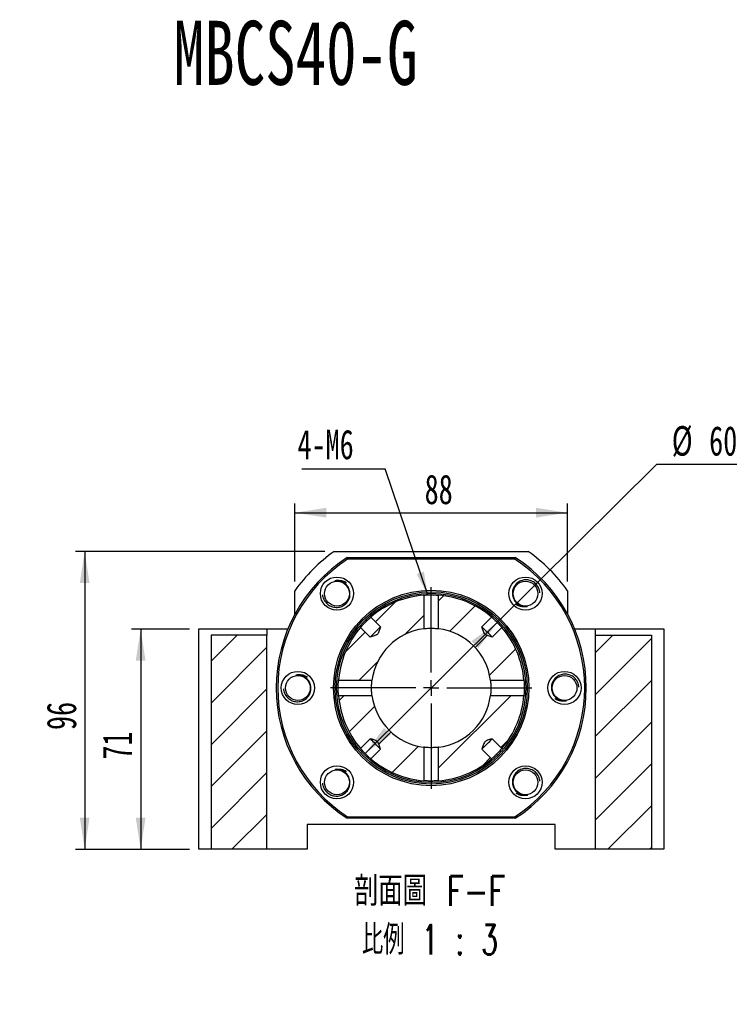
# Model space of a CAD drawing. Header units: millimetres. Extents: x 29 to 293, y 3 to 204.
# Tile 3 of 5: x 106 to 183, y 95 to 200. Entities that reach past the tile are written whole.
import ezdxf

# ---------------------------------------------------------------- set-up
doc = ezdxf.new("R2010")
doc.units = ezdxf.units.MM
doc.layers.add('圖層0', color=7, linetype='Continuous')
doc.styles.add('SLDTEXTSTYLE0', font='TXT', dxfattribs={"width": 0.7})
doc.styles.add('SLDTEXTSTYLE1', font='TXT', dxfattribs={"width": 0.7, "bigfont": 'bigfont'})
doc.styles.add('SLDTEXTSTYLE4', font='TXT', dxfattribs={"width": 0.75, "bigfont": 'bigfont'})
doc.styles.add('SLDTEXTSTYLE5', font='TXT', dxfattribs={"width": 0.65625, "bigfont": 'bigfont'})
doc.dimstyles.new('SLDDIMSTYLE1', dxfattribs={"dimtxt": 3.389974, "dimasz": 2.5, "dimexe": 0, "dimexo": 0.0625, "dimgap": 0.847493, "dimtad": 0, "dimtih": 1, "dimtoh": 1, "dimlfac": 3, "dimrnd": 1e-09, "dimzin": 12, "dimdsep": 46, "dimtxsty": 'SLDTEXTSTYLE0', "dimsah": 1, "dimcen": 0, "dimadec": 0, "dimazin": 3, "dimtfac": 1, "dimtmove": 0, "dimatfit": 3, "dimfxl": 1, "dimfrac": 2, "dimtolj": 1, "dimtzin": 12, "dimarcsym": 0})
doc.dimstyles.new('SLDDIMSTYLE2', dxfattribs={"dimtxt": 0.18, "dimasz": 2.5, "dimexe": 0, "dimexo": 0.0625, "dimgap": 0, "dimtad": 0, "dimtih": 1, "dimtoh": 1, "dimdec": 0, "dimrnd": 1e-09, "dimzin": 0, "dimdsep": 46, "dimtxsty": 'Standard', "dimsah": 1, "dimcen": 0.09, "dimadec": 0, "dimazin": 0, "dimtfac": 2.5, "dimtdec": 0, "dimtofl": 0, "dimtmove": 0, "dimatfit": 3, "dimfxl": 1, "dimfrac": 2, "dimtolj": 1, "dimtzin": 0, "dimarcsym": 0})
doc.dimstyles.new('SLDDIMSTYLE3', dxfattribs={"dimtxt": 3.389974, "dimasz": 2.5, "dimexe": 0, "dimexo": 0.0625, "dimgap": 0.847493, "dimtad": 1, "dimlfac": 3, "dimrnd": 1e-09, "dimzin": 12, "dimdsep": 46, "dimtxsty": 'SLDTEXTSTYLE0', "dimsah": 1, "dimcen": 0.09, "dimadec": 0, "dimazin": 3, "dimtfac": 1, "dimtofl": 0, "dimtmove": 0, "dimatfit": 3, "dimfxl": 1, "dimfrac": 2, "dimtolj": 1, "dimtzin": 12, "dimarcsym": 0})

# ---------------------------------------------------------------- blocks, each defined once
blk = doc.blocks.new('SW_SYMBOL_HOLE_DIAM')
at = {"layer": '圖層0', "color": 0}
blk.add_line((300, 0), (700, 1000), dxfattribs=at)
blk.add_circle((500, 500), 350, dxfattribs=at)
blk = doc.blocks.new('SW_SYMBOL_HOLE_SPOT')
at = {"layer": '圖層0', "color": 0}
for p, q in [((0, 875), (0, 75)), ((1600, 75), (1600, 875)), ((0, 75), (1600, 75))]:
    blk.add_line(p, q, dxfattribs=at)
blk = doc.blocks.new('SW_NOTE_1')
at = {"layer": '圖層0', "color": 0}
blk.add_line((19.65, 0), (0, 0), dxfattribs=at)
at = {"layer": '圖層0', "color": 0, "xscale": 0.003964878, "yscale": 0.003964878, "zscale": 0.003964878}
for name, p in [('SW_SYMBOL_HOLE_DIAM', (3.71, 5.74)), ('SW_SYMBOL_HOLE_DIAM', (7.59, 0.51)), ('SW_SYMBOL_HOLE_SPOT', (0.39, 0.51))]:
    blk.add_blockref(name, p, dxfattribs=at)
at = {"layer": '圖層0', "color": 0, "char_height": 3.175, "attachment_point": 1}
for s, insert, style in [('14\\M+18AD1\\M+190FA', (7.73, 9.44), 'SLDTEXTSTYLE1'), ('6-', (0.39, 9.44), 'SLDTEXTSTYLE0'), ('20', (11.61, 4.2), 'SLDTEXTSTYLE0')]:
    blk.add_mtext(s, dxfattribs=dict(at, insert=insert, style=style))
blk = doc.blocks.new('_D_8')
at = {"layer": '圖層0', "color": 7}
for p, q in [((124.55, 134.83), (118.31, 134.83)), ((119.31, 134.83), (119.31, 111.16)), ((124.55, 111.16), (118.31, 111.16))]:
    blk.add_line(p, q, dxfattribs=at)
for points in [[(119.31, 134.83), (118.78, 131.44), (119.83, 131.44)], [(119.31, 111.16), (119.83, 114.55), (118.78, 114.55)]]:
    blk.add_solid(points, dxfattribs=at)
at = {"layer": '圖層0', "color": 7, "insert": (115.21, 120.79), "char_height": 3.175, "attachment_point": 1, "rotation": 90, "style": 'SLDTEXTSTYLE0'}
blk.add_mtext('71', dxfattribs=at)
blk = doc.blocks.new('_D_9')
at = {"layer": '圖層0', "color": 7}
for p, q in [((139.11, 143.16), (112.29, 143.16)), ((113.29, 143.16), (113.29, 111.16)), ((124.55, 111.16), (112.29, 111.16))]:
    blk.add_line(p, q, dxfattribs=at)
for points in [[(113.29, 143.16), (112.77, 139.77), (113.81, 139.77)], [(113.29, 111.16), (113.81, 114.55), (112.77, 114.55)]]:
    blk.add_solid(points, dxfattribs=at)
at = {"layer": '圖層0', "color": 7, "insert": (109.2, 123.98), "char_height": 3.175, "attachment_point": 1, "rotation": 90, "style": 'SLDTEXTSTYLE0'}
blk.add_mtext('96', dxfattribs=at)
blk = doc.blocks.new('_D_10')
at = {"layer": '圖層0', "color": 7}
for p, q in [((135.88, 139.93), (135.88, 148.32)), ((165.21, 139.93), (165.21, 148.32)), ((135.88, 147.32), (165.21, 147.32))]:
    blk.add_line(p, q, dxfattribs=at)
for points in [[(135.88, 147.32), (139.27, 146.8), (139.27, 147.85)], [(165.21, 147.32), (161.82, 147.85), (161.82, 146.8)]]:
    blk.add_solid(points, dxfattribs=at)
at = {"layer": '圖層0', "color": 7, "insert": (149.84, 151.42), "char_height": 3.175, "attachment_point": 1, "style": 'SLDTEXTSTYLE0'}
blk.add_mtext('88', dxfattribs=at)
blk = doc.blocks.new('_D_11')
at = {"layer": '圖層0', "color": 7}
for p, q in [((157.65, 135.53), (174.82, 152.54)), ((174.82, 152.54), (184.4, 152.54)), ((143.44, 121.46), (157.65, 135.53))]:
    blk.add_line(p, q, dxfattribs=at)
blk.add_arc((150.55, 128.5), 10, 46.2397, 50.4331, dxfattribs=at)
for points in [[(157.65, 135.53), (154.88, 133.52), (155.61, 132.78)], [(143.44, 121.46), (146.22, 123.48), (145.48, 124.22)]]:
    blk.add_solid(points, dxfattribs=at)
at = {"layer": '圖層0', "color": 7, "char_height": 3.175, "attachment_point": 1, "style": 'SLDTEXTSTYLE0'}
for s, insert in [('%%c', (176.41, 156.63)), ('60', (180.43, 156.63))]:
    blk.add_mtext(s, dxfattribs=dict(at, insert=insert))
blk = doc.blocks.new('SW_NOTE_2')
at = {"layer": '圖層0', "color": 0, "char_height": 3.175, "attachment_point": 2}
for s, insert, style in [('\\M+19655\\M+196CA\\M+19AA4 F-F', (9.53, 4.09), 'SLDTEXTSTYLE4'), ('\\M+194E4\\M+197E1 1 : 3', (9.55, -1.14), 'SLDTEXTSTYLE5')]:
    blk.add_mtext(s, dxfattribs=dict(at, insert=insert, style=style))
blk = doc.blocks.new('SW_NOTE_3')
at = {"layer": '圖層0', "color": 0}
blk.add_line((-8.96, 0), (0, 0), dxfattribs=at)
at = {"layer": '圖層0', "color": 0, "insert": (-9.42, 4.21), "char_height": 3.175, "attachment_point": 1, "style": 'SLDTEXTSTYLE0'}
blk.add_mtext('4-M6', dxfattribs=at)
blk = doc.blocks.new('SW_CENTERMARKSYMBOL_8')
at = {"layer": '圖層0', "color": 0}
for p, q in [((0, 1.67), (0, 10.83)), ((-1.67, 0), (-10.83, 0)), ((0, 0), (-0.83, 0)), ((0, 0), (0, 0.83)), ((0, 0), (0, -0.83)), ((0, 0), (0.83, 0)), ((1.67, 0), (10.83, 0)), ((0, -1.67), (0, -10.83))]:
    blk.add_line(p, q, dxfattribs=at)

msp = doc.modelspace()

# ---------------------------------------------------------------- hatches: boundary and pattern name
at = {"layer": '圖層0', "linetype": 'Continuous', "lineweight": 18}
h = msp.add_hatch(dxfattribs=at)
h.set_pattern_fill('ANSI31', color=256, style=0)
edge = h.paths.add_edge_path(flags=0)
edge.add_spline(control_points=[(145.0884, 135.0594), (145.0205, 134.8173), (144.9693, 134.559), (144.8264, 134.3521), (144.7945, 134.3059), (144.7546, 134.2641), (144.7094, 134.2305), (144.6218, 134.1654), (144.5173, 134.1248), (144.4144, 134.0883), (144.2736, 134.0384), (144.1298, 133.9973), (143.986, 133.957)], knot_values=[0.00205145, 0.00205145, 0.00205145, 0.00205145, 0.00431178, 0.00431178, 0.00431178, 0.00480268, 0.00480268, 0.00480268, 0.0057598, 0.0057598, 0.0057598, 0.00706409, 0.00706409, 0.00706409, 0.00706409], weights=[1, 1, 1, 1, 1, 1, 1, 1, 1, 1, 1, 1, 1], degree=3, periodic=0)
edge.add_line((143.986, 133.957), (142.9468, 134.9961))
edge.add_arc((150.5476, 128.4978), 10, 139.47087, 175.42687)
edge.add_line((140.5794, 129.2951), (144.1806, 129.2951))
edge.add_arc((150.5476, 128.4978), 6.4167, 97.13784, 172.86216, ccw=False)
edge.add_line((149.7503, 134.8647), (149.7503, 138.4659))
edge.add_arc((150.5476, 128.4978), 10, 94.57313, 130.52913)
edge.add_line((144.0492, 136.0985), (145.0884, 135.0594))
h = msp.add_hatch(dxfattribs=at)
h.set_pattern_fill('ANSI31', color=256, style=0)
edge = h.paths.add_edge_path(flags=0)
edge.add_line((158.1483, 134.9961), (157.1092, 133.957))
edge.add_spline(control_points=[(157.1092, 133.957), (157.0656, 133.9692), (157.0221, 133.9816), (156.9786, 133.9942), (156.8485, 134.0321), (156.7183, 134.071), (156.5925, 134.1215), (156.5209, 134.1503), (156.4496, 134.1834), (156.3875, 134.2292), (156.3374, 134.2662), (156.2938, 134.3133), (156.2598, 134.3654), (156.161, 134.5168), (156.113, 134.6968), (156.0614, 134.8701), (156.0426, 134.933), (156.0245, 134.9961), (156.0068, 135.0594)], knot_values=[0.00193073, 0.00193073, 0.00193073, 0.00193073, 0.002338, 0.002338, 0.002338, 0.00355829, 0.00355829, 0.00355829, 0.00425552, 0.00425552, 0.00425552, 0.0048206, 0.0048206, 0.0048206, 0.006471, 0.006471, 0.006471, 0.00706871, 0.00706871, 0.00706871, 0.00706871], weights=[1, 1, 1, 1, 1, 1, 1, 1, 1, 1, 1, 1, 1, 1, 1, 1, 1, 1, 1], degree=3, periodic=0)
edge.add_line((156.0068, 135.0594), (157.0459, 136.0985))
edge.add_arc((150.5476, 128.4978), 10, 49.47087, 85.42687)
edge.add_line((151.3449, 138.4659), (151.3449, 134.8647))
edge.add_arc((150.5476, 128.4978), 6.4167, 7.13784, 82.86216, ccw=False)
edge.add_line((156.9145, 129.2951), (160.5157, 129.2951))
edge.add_arc((150.5476, 128.4978), 10, 4.57313, 40.52913)
h = msp.add_hatch(dxfattribs=at)
h.set_pattern_fill('ANSI31', color=256, style=0)
h.paths.add_polyline_path([(126.8809, 111.1644), (132.8809, 111.1644), (132.8809, 134.1644), (126.8809, 134.1644)], flags=0)
h = msp.add_hatch(dxfattribs=at)
h.set_pattern_fill('ANSI31', color=256, style=0)
h.paths.add_polyline_path([(168.2142, 111.1644), (174.2142, 111.1644), (174.2142, 134.1644), (168.2142, 134.1644)], flags=0)
h = msp.add_hatch(dxfattribs=at)
h.set_pattern_fill('ANSI31', color=256, style=0)
edge = h.paths.add_edge_path(flags=0)
edge.add_spline(control_points=[(143.986, 123.0386), (144.0492, 123.0208), (144.1124, 123.0028), (144.1753, 122.984), (144.3485, 122.9323), (144.5286, 122.8844), (144.6799, 122.7855), (144.732, 122.7515), (144.7792, 122.708), (144.8161, 122.6579), (144.8619, 122.5957), (144.8951, 122.5245), (144.9238, 122.4529), (144.9743, 122.3271), (145.0132, 122.1968), (145.0511, 122.0667), (145.0638, 122.0233), (145.0762, 121.9797), (145.0884, 121.9362)], knot_values=[0.00682571, 0.00682571, 0.00682571, 0.00682571, 0.00741662, 0.00741662, 0.00741662, 0.00904826, 0.00904826, 0.00904826, 0.00960692, 0.00960692, 0.00960692, 0.01029623, 0.01029623, 0.01029623, 0.01150265, 0.01150265, 0.01150265, 0.01190529, 0.01190529, 0.01190529, 0.01190529], weights=[1, 1, 1, 1, 1, 1, 1, 1, 1, 1, 1, 1, 1, 1, 1, 1, 1, 1, 1], degree=3, periodic=0)
edge.add_line((145.0884, 121.9362), (144.0492, 120.897))
edge.add_arc((150.5476, 128.4978), 10, 229.47087, 265.42687)
edge.add_line((149.7503, 118.5296), (149.7503, 122.1308))
edge.add_arc((150.5476, 128.4978), 6.4167, 187.13784, 262.86216, ccw=False)
edge.add_line((144.1806, 127.7005), (140.5794, 127.7005))
edge.add_arc((150.5476, 128.4978), 10, 184.57313, 220.52913)
edge.add_line((142.9468, 121.9994), (143.986, 123.0386))
h = msp.add_hatch(dxfattribs=at)
h.set_pattern_fill('ANSI31', color=256, style=0)
edge = h.paths.add_edge_path(flags=0)
edge.add_line((157.1092, 123.0386), (158.1483, 121.9994))
edge.add_arc((150.5476, 128.4978), 10, 319.47087, 355.42687)
edge.add_line((160.5157, 127.7005), (156.9145, 127.7005))
edge.add_arc((150.5476, 128.4978), 6.4167, 277.13784, 352.86216, ccw=False)
edge.add_line((151.3449, 122.1308), (151.3449, 118.5296))
edge.add_arc((150.5476, 128.4978), 10, 274.57313, 310.52913)
edge.add_line((157.0459, 120.897), (156.0068, 121.9362))
edge.add_spline(control_points=[(156.0068, 121.9362), (156.0245, 121.9994), (156.0426, 122.0625), (156.0614, 122.1255), (156.113, 122.2987), (156.161, 122.4788), (156.2598, 122.6301), (156.2938, 122.6822), (156.3374, 122.7294), (156.3875, 122.7663), (156.4496, 122.8121), (156.5209, 122.8453), (156.5925, 122.874), (156.7183, 122.9245), (156.8485, 122.9634), (156.9786, 123.0013), (157.0221, 123.014), (157.0656, 123.0264), (157.1092, 123.0386)], knot_values=[0.00682571, 0.00682571, 0.00682571, 0.00682571, 0.00741662, 0.00741662, 0.00741662, 0.00904826, 0.00904826, 0.00904826, 0.00960692, 0.00960692, 0.00960692, 0.01029623, 0.01029623, 0.01029623, 0.01150265, 0.01150265, 0.01150265, 0.01190529, 0.01190529, 0.01190529, 0.01190529], weights=[1, 1, 1, 1, 1, 1, 1, 1, 1, 1, 1, 1, 1, 1, 1, 1, 1, 1, 1], degree=3, periodic=0)

# ---------------------------------------------------------------- linework, layer by layer
at = {"color": 7, "linetype": 'Continuous', "lineweight": 25}
for p, q in [((140.1126, 143.1644), (160.9826, 143.1644)), ((141.5045, 142.4978), (159.5907, 142.4978)), ((159.5414, 142.3311), (141.5538, 142.3311)), ((135.8809, 136.414), (135.8809, 138.9328)), ((165.2142, 138.9328), (165.2142, 136.414)), ((149.7503, 138.4659), (149.7503, 134.8647)), ((151.3449, 134.8647), (151.3449, 138.4659)), ((145.0884, 135.0594), (144.0492, 136.0985)), ((157.0459, 136.0985), (156.0068, 135.0594)), ((125.5476, 111.1644), (125.5476, 134.8311)), ((125.5476, 134.8311), (132.8809, 134.8311)), ((132.8809, 134.8311), (132.8809, 134.1644)), ((132.8809, 134.8311), (135.1311, 134.8311)), ((142.9468, 134.9961), (143.986, 133.957)), ((157.1092, 133.957), (158.1483, 134.9961)), ((165.964, 134.8311), (168.2142, 134.8311)), ((168.2142, 134.8311), (175.5476, 134.8311)), ((168.2142, 134.1644), (168.2142, 134.8311)), ((175.5476, 134.8311), (175.5476, 111.1644)), ((126.8809, 134.1644), (126.8809, 111.1644)), ((132.8809, 134.1644), (126.8809, 134.1644)), ((132.8809, 111.1644), (132.8809, 134.1644)), ((168.2142, 111.1644), (168.2142, 134.1644)), ((168.2142, 134.1644), (174.2142, 134.1644)), ((174.2142, 134.1644), (174.2142, 111.1644)), ((144.1806, 129.2951), (140.5794, 129.2951)), ((160.5157, 129.2951), (156.9145, 129.2951)), ((140.5794, 127.7005), (144.1806, 127.7005)), ((156.9145, 127.7005), (160.5157, 127.7005)), ((143.986, 123.0386), (142.9468, 121.9994)), ((158.1483, 121.9994), (157.1092, 123.0386)), ((144.0492, 120.897), (145.0884, 121.9362)), ((149.7503, 122.1308), (149.7503, 118.5296)), ((151.3449, 118.5296), (151.3449, 122.1308)), ((156.0068, 121.9362), (157.0459, 120.897)), ((159.5907, 114.4978), (141.5045, 114.4978)), ((141.5538, 114.6644), (159.5414, 114.6644)), ((163.8809, 113.8311), (137.2142, 113.8311)), ((137.2142, 113.8311), (137.2142, 111.1644)), ((163.8809, 111.1644), (163.8809, 113.8311)), ((126.8809, 111.1644), (125.5476, 111.1644)), ((132.8809, 111.1644), (126.8809, 111.1644)), ((137.2142, 111.1644), (132.8809, 111.1644)), ((168.2142, 111.1644), (163.8809, 111.1644)), ((174.2142, 111.1644), (168.2142, 111.1644)), ((175.5476, 111.1644), (174.2142, 111.1644))]:
    msp.add_line(p, q, dxfattribs=at)
at = {"color": 7, "linetype": 'Continuous', "lineweight": 25, "flags": 128}
for points in [[(145.0884, 135.0594), (145.088, 135.059), (145.0219, 134.9929), (144.9277, 134.8987), (144.8109, 134.7819), (144.6781, 134.6491), (144.5372, 134.5082), (144.3962, 134.3672), (144.2635, 134.2345), (144.1466, 134.1176), (144.0524, 134.0234), (143.9864, 133.9574), (143.986, 133.957)], [(157.1092, 133.957), (157.1088, 133.9574), (157.0427, 134.0234), (156.9485, 134.1176), (156.8317, 134.2345), (156.6989, 134.3672), (156.558, 134.5082), (156.4171, 134.6491), (156.2843, 134.7819), (156.1674, 134.8987), (156.0732, 134.9929), (156.0072, 135.059), (156.0068, 135.0594)], [(143.986, 123.0386), (143.9864, 123.0382), (144.0524, 122.9721), (144.1466, 122.8779), (144.2635, 122.7611), (144.3962, 122.6283), (144.5372, 122.4874), (144.6781, 122.3464), (144.8109, 122.2137), (144.9277, 122.0968), (145.0219, 122.0026), (145.088, 121.9366), (145.0884, 121.9362)], [(156.0068, 121.9362), (156.0072, 121.9366), (156.0732, 122.0026), (156.1674, 122.0968), (156.2843, 122.2137), (156.4171, 122.3464), (156.558, 122.4874), (156.6989, 122.6283), (156.8317, 122.7611), (156.9485, 122.8779), (157.0427, 122.9721), (157.1088, 123.0382), (157.1092, 123.0386)]]:
    msp.add_lwpolyline(points, dxfattribs=at)
at = {"color": 7, "linetype": 'Continuous', "lineweight": 25}
for centre, radius in [((140.4124, 138.633), 1.7833), ((140.4124, 138.633), 1.3333), ((160.6828, 138.633), 1.7833), ((160.6828, 138.633), 1.3333), ((150.5476, 128.4978), 10.5), ((150.5476, 128.4978), 10.3333), ((150.5476, 128.4978), 10.1667), ((136.2142, 128.4978), 1.7833), ((164.8809, 128.4978), 1.7833), ((136.2142, 128.4978), 1.3333), ((164.8809, 128.4978), 1.3333), ((140.4124, 118.3626), 1.7833), ((140.4124, 118.3626), 1.3333), ((160.6828, 118.3626), 1.7833), ((160.6828, 118.3626), 1.3333)]:
    msp.add_circle(centre, radius, dxfattribs=at)
for radius, start, end in [(18, 125.430945, 144.569055), (18, 35.430945, 54.569055), (16.6667, 122.85988, 237.14012), (16.5, 123.030152, 236.969848), (16.5, 303.030152, 56.969848), (16.6667, 302.85988, 57.14012), (10, 94.57313, 130.52913), (10, 49.47087, 85.42687), (10, 139.47087, 175.42687), (6.4167, 97.13784, 172.86216), (6.4167, 7.13784, 82.86216), (10, 4.57313, 40.52913), (10, 184.57313, 220.52913), (6.4167, 187.13784, 262.86216), (6.4167, 277.13784, 352.86216), (10, 319.47087, 355.42687), (10, 229.47087, 265.42687), (10, 274.57313, 310.52913)]:
    msp.add_arc((150.5476, 128.4978), radius, start, end, dxfattribs=at)
for points in [[(141.5538, 142.3311), (141.5373, 142.3867), (141.5209, 142.4422), (141.5045, 142.4978)], [(159.5907, 142.4978), (159.5743, 142.4422), (159.5579, 142.3867), (159.5414, 142.3311)], [(141.5538, 114.6644), (141.5373, 114.6089), (141.5209, 114.5533), (141.5045, 114.4978)], [(159.5907, 114.4978), (159.5743, 114.5533), (159.5579, 114.6089), (159.5414, 114.6644)]]:
    msp.add_open_spline(points, degree=3, dxfattribs=at)
for points, knots in [([(140.1963, 140.0122), (140.3529, 140.0418), (140.6686, 140.1016), (141.0688, 140.0046), (141.3158, 139.8929), (141.4033, 139.8278), (141.4233, 139.8128)], [0, 0, 0, 0, 0.36964297, 0.74514679, 0.94166779, 1, 1, 1, 1]), ([(141.7916, 138.849), (141.7632, 139.0303), (141.6989, 139.2051), (141.508, 139.5173), (141.3813, 139.6546), (141.0853, 139.8697), (140.9152, 139.9478), (140.6514, 140.0114), (140.5609, 140.0241), (140.378, 140.0316), (140.287, 140.0264), (140.1963, 140.0122)], [0, 0, 0, 0, 0.25, 0.25, 0.5, 0.5, 0.75, 0.75, 0.875, 0.875, 1, 1, 1, 1]), ([(162.2331, 138.7186), (162.2315, 138.7531), (162.2256, 138.8765), (162.169, 139.0813), (162.0652, 139.3231), (161.9213, 139.5419), (161.743, 139.7328), (161.5363, 139.8903), (161.3064, 140.0085), (161.0621, 140.0861), (160.8092, 140.1204), (160.5555, 140.1125), (160.3076, 140.0604), (159.9983, 139.9382), (159.659, 139.6901), (159.3821, 139.28), (159.2625, 138.8435), (159.2881, 138.5665), (159.2989, 138.449)], [0, 0, 0, 0, 0.02180897, 0.07797465, 0.13290884, 0.18784277, 0.24258901, 0.29732496, 0.35129778, 0.40527057, 0.45859637, 0.51191463, 0.5649239, 0.61793296, 0.72139228, 0.82493031, 0.92573458, 1, 1, 1, 1]), ([(138.8644, 138.5114), (138.8669, 138.4769), (138.8756, 138.3537), (138.937, 138.1503), (139.0464, 137.911), (139.1953, 137.6955), (139.378, 137.5088), (139.5883, 137.3562), (139.8209, 137.2433), (140.0669, 137.1714), (140.3206, 137.143), (140.5739, 137.1568), (140.8206, 137.2146), (141.1269, 137.344), (141.4604, 137.5999), (141.7277, 138.0163), (141.8372, 138.4554), (141.8052, 138.7318), (141.7916, 138.849)], [0, 0, 0, 0, 0.02180906, 0.07797465, 0.13290865, 0.18784279, 0.24258884, 0.29732487, 0.35129762, 0.4052705, 0.45859645, 0.51191473, 0.56492384, 0.61793307, 0.72139236, 0.82493046, 0.92573463, 1, 1, 1, 1]), ([(149.7503, 138.4659), (149.7595, 138.4666), (149.7914, 138.4693), (149.9397, 138.48), (150.1726, 138.4919), (150.4534, 138.4988), (150.7434, 138.4972), (151.0096, 138.4881), (151.2281, 138.4751), (151.3069, 138.4689), (151.3454, 138.4659)], [0, 0, 0, 0, 0.05486501, 0.19048489, 0.3265357, 0.46259708, 0.59823449, 0.73367505, 0.86944964, 1, 1, 1, 1]), ([(159.2989, 138.449), (159.3231, 138.2671), (159.3834, 138.0909), (159.567, 137.7743), (159.6904, 137.6341), (159.9813, 137.4122), (160.1496, 137.3302), (160.4118, 137.2605), (160.502, 137.2457), (160.6847, 137.2339), (160.7758, 137.237), (160.8668, 137.2491)], [0, 0, 0, 0, 0.25, 0.25, 0.5, 0.5, 0.75, 0.75, 0.875, 0.875, 1, 1, 1, 1]), ([(160.8668, 137.2491), (160.7095, 137.2231), (160.3926, 137.1707), (159.9947, 137.2769), (159.7504, 137.3944), (159.6644, 137.4615), (159.6448, 137.4769)], [0, 0, 0, 0, 0.369642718, 0.745146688, 0.941667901, 1, 1, 1, 1]), ([(142.9469, 134.996), (142.961, 135.0126), (142.9954, 135.0529), (143.1144, 135.1884), (143.2821, 135.3707), (143.4785, 135.5728), (143.6801, 135.7684), (143.8612, 135.9348), (143.9954, 136.0525), (144.0346, 136.0859), (144.0507, 136.0996)], [0, 0, 0, 0, 0.09447504, 0.2296909, 0.36523903, 0.50061189, 0.63557621, 0.77053558, 0.90589815, 1, 1, 1, 1]), ([(157.0458, 136.0984), (157.0624, 136.0843), (157.1027, 136.05), (157.2382, 135.931), (157.4205, 135.7632), (157.6226, 135.5668), (157.8182, 135.3652), (157.9846, 135.1841), (158.1023, 135.0499), (158.1357, 135.0108), (158.1494, 134.9947)], [0, 0, 0, 0, 0.09447504, 0.2296909, 0.36523903, 0.50061189, 0.63557621, 0.77053558, 0.90589815, 1, 1, 1, 1]), ([(145.0884, 135.0594), (145.0508, 134.9252), (145.0123, 134.7913), (144.9444, 134.5938), (144.9201, 134.5284), (144.8751, 134.4332), (144.8586, 134.4019), (144.82, 134.3412), (144.7978, 134.3122), (144.7481, 134.2604), (144.72, 134.2371), (144.6602, 134.1964), (144.629, 134.179), (144.5328, 134.1316), (144.4656, 134.1061), (144.262, 134.0352), (144.1241, 133.9957), (143.986, 133.957)], [0, 0, 0, 0, 0.25, 0.25, 0.375, 0.375, 0.4375, 0.4375, 0.5, 0.5, 0.5625, 0.5625, 0.625, 0.625, 0.75, 0.75, 1, 1, 1, 1]), ([(149.7614, 134.866), (149.7672, 134.8668), (149.7965, 134.8705), (149.9376, 134.8865), (150.168, 134.9049), (150.4487, 134.9159), (150.7382, 134.9137), (151.0042, 134.8998), (151.2247, 134.8794), (151.3054, 134.8695), (151.3453, 134.8646)], [0, 0, 0, 0, 0.034241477, 0.172201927, 0.311229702, 0.450302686, 0.588333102, 0.725861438, 0.864188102, 1, 1, 1, 1]), ([(157.1092, 133.957), (156.9718, 133.9955), (156.8345, 134.0349), (156.6323, 134.1051), (156.5652, 134.1304), (156.4694, 134.1773), (156.4383, 134.1945), (156.3789, 134.2343), (156.3509, 134.2571), (156.2765, 134.3327), (156.2386, 134.395), (156.1776, 134.5221), (156.1529, 134.588), (156.0839, 134.7876), (156.0449, 134.9235), (156.0068, 135.0594)], [0, 0, 0, 0, 0.25, 0.25, 0.375, 0.375, 0.4375, 0.4375, 0.5, 0.5, 0.625, 0.625, 0.75, 0.75, 1, 1, 1, 1]), ([(136.0302, 129.8816), (136.1875, 129.9076), (136.5045, 129.96), (136.9023, 129.8538), (137.1467, 129.7364), (137.2326, 129.6692), (137.2523, 129.6539)], [0, 0, 0, 0, 0.369642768, 0.745146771, 0.941667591, 1, 1, 1, 1]), ([(137.5981, 128.6818), (137.5739, 128.8637), (137.5137, 129.0399), (137.3301, 129.3565), (137.2066, 129.4966), (136.9157, 129.7185), (136.7474, 129.8006), (136.4852, 129.8702), (136.395, 129.8851), (136.2123, 129.8968), (136.1212, 129.8937), (136.0302, 129.8816)], [0, 0, 0, 0, 0.25, 0.25, 0.5, 0.5, 0.75, 0.75, 0.875, 0.875, 1, 1, 1, 1]), ([(140.5795, 127.7005), (140.5787, 127.7096), (140.5761, 127.7415), (140.5653, 127.8899), (140.5535, 128.1228), (140.5466, 128.4036), (140.5482, 128.6936), (140.5572, 128.9598), (140.5703, 129.1783), (140.5765, 129.2571), (140.5795, 129.2956)], [0, 0, 0, 0, 0.05486501, 0.19048489, 0.3265357, 0.46259708, 0.59823449, 0.73367505, 0.86944964, 1, 1, 1, 1]), ([(144.1807, 127.7006), (144.1796, 127.7093), (144.1755, 127.7405), (144.1589, 127.8869), (144.1404, 128.1184), (144.1295, 128.3988), (144.1317, 128.6884), (144.1456, 128.9544), (144.1659, 129.1748), (144.1758, 129.2556), (144.1807, 129.2955)], [0, 0, 0, 0, 0.05262685, 0.18796091, 0.32434198, 0.4607674, 0.5961701, 0.73108028, 0.86677358, 1, 1, 1, 1]), ([(156.9144, 129.2949), (156.9156, 129.2862), (156.9196, 129.255), (156.9363, 129.1087), (156.9548, 128.8771), (156.9657, 128.5967), (156.9635, 128.3071), (156.9496, 128.0411), (156.9292, 127.8207), (156.9193, 127.74), (156.9144, 127.7)], [0, 0, 0, 0, 0.05262685, 0.18796091, 0.32434198, 0.4607674, 0.5961701, 0.73108028, 0.86677358, 1, 1, 1, 1]), ([(160.5157, 129.2951), (160.5164, 129.2859), (160.5191, 129.254), (160.5298, 129.1057), (160.5417, 128.8728), (160.5486, 128.592), (160.547, 128.3019), (160.5379, 128.0357), (160.5249, 127.8172), (160.5187, 127.7385), (160.5157, 127.6999)], [0, 0, 0, 0, 0.05486501, 0.19048489, 0.3265357, 0.46259708, 0.59823449, 0.73367505, 0.86944964, 1, 1, 1, 1]), ([(166.4313, 128.5834), (166.4296, 128.6179), (166.4238, 128.7413), (166.3671, 128.9461), (166.2633, 129.1879), (166.1194, 129.4067), (165.9411, 129.5976), (165.7344, 129.7551), (165.5045, 129.8733), (165.2602, 129.9509), (165.0073, 129.9852), (164.7537, 129.9773), (164.5058, 129.9252), (164.1965, 129.803), (163.8571, 129.5549), (163.5803, 129.1448), (163.4606, 128.7084), (163.4862, 128.4313), (163.4971, 128.3138)], [0, 0, 0, 0, 0.021808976, 0.077974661, 0.132908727, 0.187842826, 0.242588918, 0.297324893, 0.351297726, 0.40527052, 0.458596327, 0.511914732, 0.564923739, 0.617932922, 0.721392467, 0.824930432, 0.925734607, 1, 1, 1, 1]), ([(134.6639, 128.4121), (134.6655, 128.3776), (134.6714, 128.2543), (134.728, 128.0495), (134.8319, 127.8077), (134.9757, 127.5888), (135.154, 127.398), (135.3607, 127.2405), (135.5907, 127.1222), (135.8349, 127.0446), (136.0879, 127.0103), (136.3415, 127.0182), (136.5894, 127.0703), (136.8987, 127.1926), (137.238, 127.4406), (137.5149, 127.8508), (137.6346, 128.2872), (137.609, 128.5642), (137.5981, 128.6818)], [0, 0, 0, 0, 0.021808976, 0.077974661, 0.132908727, 0.187842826, 0.242588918, 0.297324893, 0.351297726, 0.40527052, 0.458596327, 0.511914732, 0.564923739, 0.617932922, 0.721392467, 0.824930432, 0.925734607, 1, 1, 1, 1]), ([(163.4971, 128.3138), (163.5212, 128.1319), (163.5815, 127.9557), (163.7651, 127.6391), (163.8886, 127.4989), (164.1794, 127.277), (164.3477, 127.195), (164.61, 127.1253), (164.7002, 127.1105), (164.8828, 127.0987), (164.974, 127.1018), (165.0649, 127.1139)], [0, 0, 0, 0, 0.25, 0.25, 0.5, 0.5, 0.75, 0.75, 0.875, 0.875, 1, 1, 1, 1]), ([(165.0649, 127.1139), (164.9077, 127.0879), (164.5907, 127.0355), (164.1928, 127.1417), (163.9485, 127.2592), (163.8626, 127.3263), (163.8429, 127.3417)], [0, 0, 0, 0, 0.369642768, 0.745146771, 0.941667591, 1, 1, 1, 1]), ([(145.0884, 121.9362), (145.0498, 122.0736), (145.0105, 122.2109), (144.9403, 122.413), (144.9149, 122.4801), (144.8681, 122.576), (144.8509, 122.6071), (144.811, 122.6665), (144.7883, 122.6944), (144.7126, 122.7688), (144.6504, 122.8068), (144.5232, 122.8678), (144.4574, 122.8925), (144.2577, 122.9614), (144.1219, 123.0005), (143.986, 123.0386)], [0, 0, 0, 0, 0.25, 0.25, 0.375, 0.375, 0.4375, 0.4375, 0.5, 0.5, 0.625, 0.625, 0.75, 0.75, 1, 1, 1, 1]), ([(157.1092, 123.0386), (156.9718, 123), (156.8345, 122.9606), (156.6323, 122.8905), (156.5652, 122.8651), (156.4694, 122.8183), (156.4383, 122.8011), (156.3789, 122.7612), (156.3509, 122.7385), (156.2765, 122.6628), (156.2386, 122.6006), (156.1776, 122.4734), (156.1529, 122.4075), (156.0839, 122.2079), (156.0449, 122.072), (156.0068, 121.9362)], [0, 0, 0, 0, 0.25, 0.25, 0.375, 0.375, 0.4375, 0.4375, 0.5, 0.5, 0.625, 0.625, 0.75, 0.75, 1, 1, 1, 1]), ([(144.0493, 120.8971), (144.0327, 120.9112), (143.9925, 120.9456), (143.857, 121.0645), (143.6747, 121.2323), (143.4726, 121.4287), (143.277, 121.6303), (143.1106, 121.8114), (142.9928, 121.9456), (142.9594, 121.9848), (142.9458, 122.0009)], [0, 0, 0, 0, 0.09447504, 0.2296909, 0.36523903, 0.50061189, 0.63557621, 0.77053558, 0.90589815, 1, 1, 1, 1]), ([(151.3456, 122.131), (151.3075, 122.1263), (151.2293, 122.1167), (151.012, 122.0963), (150.7733, 122.0836), (150.5179, 122.0796), (150.2617, 122.0856), (150.0108, 122.1022), (149.8269, 122.1212), (149.773, 122.1281), (149.7504, 122.131)], [0, 0, 0, 0, 0.129573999, 0.265769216, 0.402476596, 0.495268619, 0.63076046, 0.766224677, 0.902423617, 1, 1, 1, 1]), ([(158.1482, 121.9995), (158.1341, 121.9829), (158.0998, 121.9426), (157.9808, 121.8072), (157.813, 121.6249), (157.6166, 121.4227), (157.415, 121.2272), (157.234, 121.0607), (157.0998, 120.943), (157.0606, 120.9096), (157.0445, 120.8959)], [0, 0, 0, 0, 0.09447504, 0.2296909, 0.36523903, 0.50061189, 0.63557621, 0.77053558, 0.90589815, 1, 1, 1, 1]), ([(140.2284, 119.7464), (140.3856, 119.7724), (140.7026, 119.8248), (141.1004, 119.7186), (141.3448, 119.6012), (141.4307, 119.534), (141.4504, 119.5187)], [0, 0, 0, 0, 0.369642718, 0.745146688, 0.941667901, 1, 1, 1, 1]), ([(141.7962, 118.5466), (141.7721, 118.7285), (141.7118, 118.9047), (141.5282, 119.2213), (141.4047, 119.3614), (141.1139, 119.5833), (140.9456, 119.6654), (140.6833, 119.735), (140.5931, 119.7499), (140.4105, 119.7616), (140.3193, 119.7585), (140.2284, 119.7464)], [0, 0, 0, 0, 0.25, 0.25, 0.5, 0.5, 0.75, 0.75, 0.875, 0.875, 1, 1, 1, 1]), ([(162.2307, 118.4842), (162.2283, 118.5186), (162.2196, 118.6418), (162.1582, 118.8453), (162.0488, 119.0846), (161.8999, 119.3), (161.7172, 119.4867), (161.5069, 119.6394), (161.2743, 119.7522), (161.0283, 119.8241), (160.7746, 119.8526), (160.5212, 119.8388), (160.2746, 119.7809), (159.9682, 119.6515), (159.6347, 119.3957), (159.3675, 118.9792), (159.258, 118.5401), (159.29, 118.2637), (159.3036, 118.1465)], [0, 0, 0, 0, 0.02180906, 0.07797465, 0.13290865, 0.18784279, 0.24258884, 0.29732487, 0.35129762, 0.4052705, 0.45859645, 0.51191473, 0.56492384, 0.61793307, 0.72139236, 0.82493046, 0.92573463, 1, 1, 1, 1]), ([(138.862, 118.2769), (138.8637, 118.2424), (138.8695, 118.1191), (138.9261, 117.9143), (139.03, 117.6725), (139.1738, 117.4536), (139.3522, 117.2628), (139.5589, 117.1053), (139.7888, 116.987), (140.0331, 116.9094), (140.286, 116.8751), (140.5396, 116.883), (140.7875, 116.9351), (141.0968, 117.0574), (141.4362, 117.3054), (141.713, 117.7156), (141.8327, 118.152), (141.8071, 118.429), (141.7962, 118.5466)], [0, 0, 0, 0, 0.02180897, 0.07797465, 0.13290884, 0.18784277, 0.24258901, 0.29732496, 0.35129778, 0.40527057, 0.45859637, 0.51191463, 0.5649239, 0.61793296, 0.72139228, 0.82493031, 0.92573458, 1, 1, 1, 1]), ([(151.3453, 118.5297), (151.3055, 118.5265), (151.2248, 118.5202), (151.0037, 118.5071), (150.7667, 118.4993), (150.5145, 118.4969), (150.2608, 118.5006), (150.0094, 118.5114), (149.8259, 118.5236), (149.7725, 118.5279), (149.7503, 118.5297)], [0, 0, 0, 0, 0.13288996, 0.26931004, 0.40592688, 0.49441662, 0.63053504, 0.76664111, 0.90305455, 1, 1, 1, 1]), ([(159.3036, 118.1465), (159.332, 117.9652), (159.3963, 117.7904), (159.5872, 117.4782), (159.7139, 117.341), (160.0098, 117.1258), (160.18, 117.0477), (160.4438, 116.9842), (160.5343, 116.9714), (160.7172, 116.964), (160.8082, 116.9692), (160.8989, 116.9834)], [0, 0, 0, 0, 0.25, 0.25, 0.5, 0.5, 0.75, 0.75, 0.875, 0.875, 1, 1, 1, 1]), ([(160.8989, 116.9834), (160.7423, 116.9537), (160.4266, 116.894), (160.0264, 116.9909), (159.7794, 117.1026), (159.6919, 117.1678), (159.6719, 117.1827)], [0, 0, 0, 0, 0.36964297, 0.74514679, 0.94166779, 1, 1, 1, 1])]:
    msp.add_open_spline(points, degree=3, knots=knots, dxfattribs=at)

# ---------------------------------------------------------------- block references
at = {"layer": '圖層0', "color": 7}
for name, p in [('SW_NOTE_3', (145.5903, 152.0327)), ('SW_CENTERMARKSYMBOL_8', (150.5476, 128.4978)), ('SW_NOTE_1', (78.5921, 95.6714))]:
    msp.add_blockref(name, p, dxfattribs=at)
at = {"layer": '圖層0'}
msp.add_blockref('SW_NOTE_2', (140.858, 104.1792), dxfattribs=at)

# ---------------------------------------------------------------- texts
at = {"layer": '圖層0', "color": 7, "insert": (122.8678, 200.1623), "char_height": 6.87917, "attachment_point": 1, "style": 'SLDTEXTSTYLE0'}
msp.add_mtext('MBCS40-G', dxfattribs=at)

# ---------------------------------------------------------------- dimensions: what is measured, and where the dimension line sits
at = {"layer": '圖層0', "color": 7}
dim = msp.add_diameter_dim_2p(p1=(157.6528, 135.5345), p2=(143.4423, 121.461), dimstyle='SLDDIMSTYLE1', dxfattribs=at)
dim.commit()
dim.dimension.update_dxf_attribs({"geometry": '_D_11', "text_midpoint": (180.4068, 155.0744), "dimtype": 163})
dim = msp.add_linear_dim(base=(165.2142, 147.3244), p1=(135.8809, 138.9328), p2=(165.2142, 138.9328), dimstyle='SLDDIMSTYLE3', dxfattribs=at)
dim.commit()
dim.dimension.update_dxf_attribs({"geometry": '_D_10', "text_midpoint": (151.8298, 147.3244), "dimtype": 160})
for base, p1, picture, middle in [((113.2912, 111.1644), (140.1126, 143.1644), '_D_9', (113.2912, 125.9686)), ((119.3052, 111.1644), (125.5476, 134.8311), '_D_8', (119.3052, 122.7775))]:
    dim = msp.add_linear_dim(base=base, p1=p1, p2=(125.5476, 111.1644), angle=90, dimstyle='SLDDIMSTYLE3', dxfattribs=at)
    dim.commit()
    dim.dimension.update_dxf_attribs({"geometry": picture, "text_midpoint": middle, "dimtype": 160})

# ---------------------------------------------------------------- leaders
msp.add_leader([(150.1691, 138.4906), (145.5903, 152.0327)], dimstyle='SLDDIMSTYLE2', dxfattribs=at)

doc.saveas('drawing.dxf')
